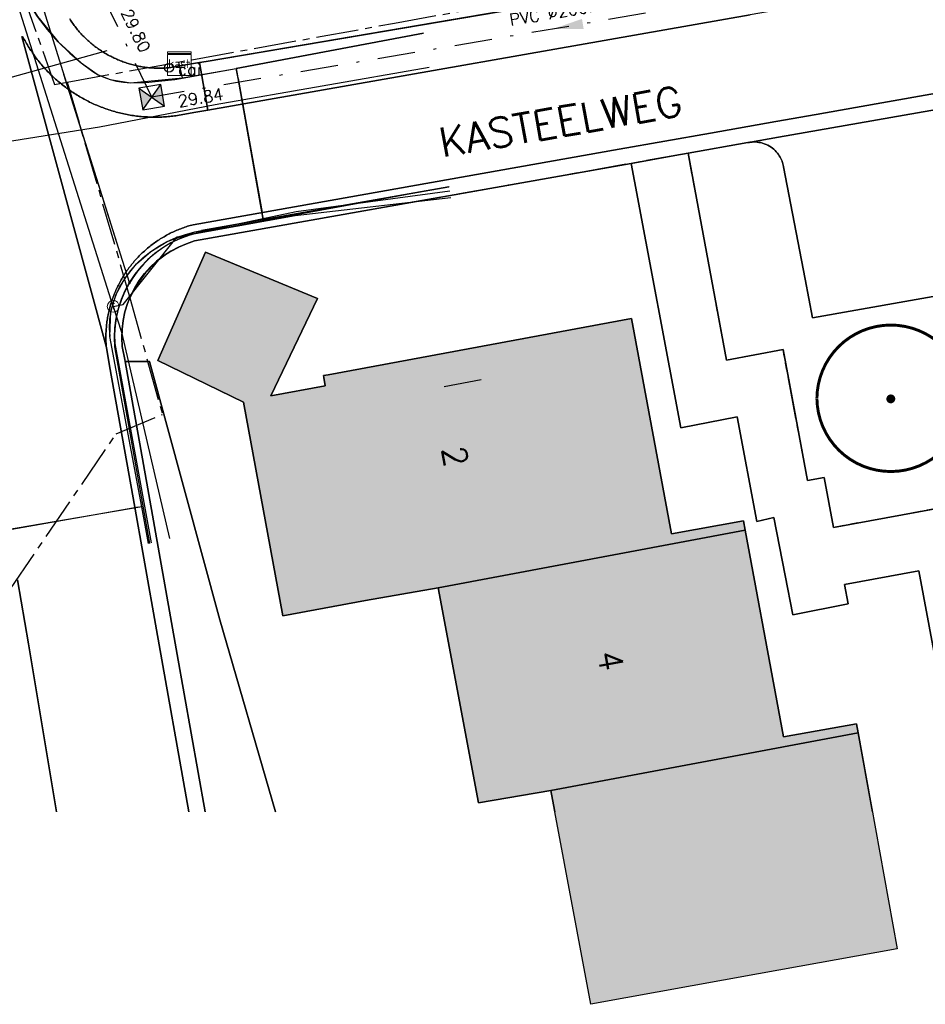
# Model space of a CAD drawing. Header units: metres. Extents: x 202952 to 203755, y 348959 to 349702.
# Tile 20 of 91: x 203226 to 203257, y 349273 to 349307. Entities that reach past the tile are written whole.
import ezdxf
from ezdxf.enums import TextEntityAlignment as Align

# ---------------------------------------------------------------- set-up
doc = ezdxf.new("R2010")
doc.units = ezdxf.units.M
doc.linetypes.add('1-200 CENTER', pattern=[4.28625, 2.8575, -0.47625, 0.47625, -0.47625])
doc.linetypes.add('1-200 DASHDOT', pattern=[2.54, 1.27, -0.635, 0, -0.635])
for name, color, linetype in [('bgt.onbegroeidterreindeel', 252, 'Continuous'), ('bgt.ondersteunendwegdeel', 252, 'Continuous'), ('PH-ALG-WERKGRENS', 3, '1-200 WERKGRENS'), ('PH-BEST-BEBOUWING', 1, 'Continuous'), ('PH-BEST-BEBOUWING-ARCERING', 254, 'Continuous'), ('PH-BEST-BEGROEIIING', 252, 'Continuous'), ('PH-BEST-CAIKAST', 6, 'Continuous'), ('PH-BEST-HUISNUMMER', 7, 'Continuous'), ('PH-BEST-KADASTRALE-GRENS', 240, '1-200 CENTER'), ('PH-BEST-KL-DATA_KPN', 12, '1-200 TELEFONIE-KPN'), ('PH-BEST-KL-DATA_ZIGGO BV', 12, '1-200 ZIGGO'), ('PH-BEST-KL-GAS_LAGEDRUK_ENEXIS', 12, '1-200 GASLEIDING LAGE DRUK'), ('PH-BEST-KL-LAAGSPANNING-ENEXIS', 12, '1-200 LAAGSPANNING'), ('PH-BEST-KL-WATER-WML', 12, '1-200 WML'), ('PH-BEST-PUT-HANDHAVEN', 84, 'Continuous'), ('PH-BEST-RIO-HANDHAVEN-GEMENGD', 44, '1-200 DASHDOT'), ('PH-BEST-RIO-TEKST', 8, 'Continuous'), ('PH-BEST-RIO-TEKST-VLOEIVLAK', 8, 'Continuous'), ('PH-BEST-STRAATNAAM-RIOLERING', 7, 'Continuous'), ('PH-BEST-WEGDEEL', 254, 'Continuous'), ('PH-INM-BOOM-HANDHAVEN', 96, 'Continuous')]:
    doc.layers.add(name, color=color, linetype=linetype)
doc.styles.add('NLCS-ISO', font='txt')
doc.styles.add('RDL_MAATVOERING', font='romans.shx')
doc.styles.add('ROMANS', font='romans.shx')
doc.linetypes.add('1-200 GASLEIDING LAGE DRUK', pattern='A,1.5,-0.6,["GAS LD",ROMANS,S=0.24,R=0,X=-0.5,Y=-0.12],-1', length=3.1)
doc.linetypes.add('1-200 LAAGSPANNING', pattern='A,1.5,-0.6,["LS",ROMANS,S=0.24,R=0,X=-0.45,Y=-0.12],-0.05', length=2.15)
doc.linetypes.add('1-200 TELEFONIE-KPN', pattern='A,1.5,-0.6,["KPN",ROMANS,S=0.24,R=0,X=-0.5,Y=-0.12],-0.3', length=2.4)
doc.linetypes.add('1-200 WERKGRENS', pattern='A,1.5,-0.6,["WERK",ROMANS,S=0.24,R=0,X=-0.5,Y=-0.12],-0.45', length=2.55)
doc.linetypes.add('1-200 WML', pattern='A,1.5,-0.6,["WML",ROMANS,S=0.24,R=0,X=-0.5,Y=-0.12],-0.3', length=2.4)
doc.linetypes.add('1-200 ZIGGO', pattern='A,1.5,-0.6,["ZIGGO",ROMANS,S=0.24,R=0,X=-0.5,Y=-0.12],-0.65', length=2.75)

# ---------------------------------------------------------------- blocks, each defined once
blk = doc.blocks.new('SKL-WTB_HULP_KAST-SO')
at = {"color": 0, "linetype": 'ByBlock', "lineweight": 18}
for points in [[(-2, 2), (2, 2), (2, 1.68), (-2, 1.68)], [(-2, 1.52), (2, 1.52), (2, -2), (-2, -2)]]:
    blk.add_lwpolyline(points, close=True, dxfattribs=at)
at = {"color": 0, "linetype": 'ByBlock', "lineweight": 18, "style": 'NLCS-ISO'}
blk.add_text('kast', height=1.5, dxfattribs=at).set_placement((0, 0), align=Align.MIDDLE_CENTER)
at = {"color": 0, "linetype": 'ByBlock', "lineweight": 18, "style": 'NLCS-ISO', "flags": 1}
for tag, p in [('TYPE', (2.5, 0)), ('LABEL', (2.5, -1.5)), ('OMSCHRIJVING', (2.5, -3))]:
    blk.add_attdef(tag, p, '', height=1, dxfattribs=at)
blk = doc.blocks.new('SKL-WTB_HULP_OVERIG-SO')
at = {"color": 0, "linetype": 'ByBlock', "lineweight": 18}
for points in [[(-0.14, 0.14), (0.14, -0.14)], [(0.14, 0.14), (-0.14, -0.14)]]:
    blk.add_lwpolyline(points, dxfattribs=at)
at = {"color": 0, "linetype": 'ByBlock', "lineweight": 18, "style": 'NLCS-ISO', "flags": 1}
for tag, p in [('TYPE', (1.5, 0)), ('LABEL', (1.5, -1.5)), ('OMSCHRIJVING', (1.5, -3))]:
    blk.add_attdef(tag, p, '', height=1, dxfattribs=at)
blk = doc.blocks.new('SKL-WTB_HULP_T STUK-SO')
at = {"color": 0, "linetype": 'ByBlock', "lineweight": 18}
blk.add_circle((0, 0), 1, dxfattribs=at)
at = {"color": 0, "linetype": 'ByBlock', "lineweight": -2, "style": 'NLCS-ISO'}
blk.add_text('T', height=1, dxfattribs=at).set_placement((0, 0), align=Align.MIDDLE_CENTER)
at = {"color": 0, "linetype": 'ByBlock', "lineweight": 18, "style": 'NLCS-ISO', "flags": 1}
for tag, p in [('TYPE', (1.5, 0)), ('LABEL', (1.5, -1.5)), ('OMSCHRIJVING', (1.5, -3))]:
    blk.add_attdef(tag, p, '', height=1, dxfattribs=at)
blk = doc.blocks.new('*U12')
h = blk.add_hatch(color=256)
h.paths.add_polyline_path([(0, 0), (-0.375, 0.375), (-0.375, -0.375)])
h.paths.add_polyline_path([(0.375, 0.375), (0, 0), (0.375, -0.375)])
for p, q in [((-0.375, -0.375), (0.375, 0.375)), ((-0.375, 0.375), (0.375, -0.375))]:
    blk.add_line(p, q)
blk.add_lwpolyline([(-0.375, -0.375), (0.375, -0.375), (0.375, 0.375), (-0.375, 0.375)], close=True)
blk = doc.blocks.new('Materialisatie')
blk.add_solid([(-1.04, 0.173), (-1.04, -0.173), (0, 0)])
at = {"style": 'ROMANS'}
blk.add_attdef('MATERIALISATIE', (-2.631, 0.657), '', height=0.4, dxfattribs=at)
blk = doc.blocks.new('CAI-kast')
blk.add_circle((0, 0), 0.15)
at = {"style": 'RDL_MAATVOERING'}
blk.add_text('cai', height=0.4, dxfattribs=at).set_placement((0.302, -0.254))
blk = doc.blocks.new('*U25')
at = {"const_width": 0.1}
blk.add_lwpolyline([(-2.5, 0.004, 0.990403), (2.5, 0.03, 0.990403), (-2.5, 0.018)], format="xyb", dxfattribs=at)
at = {"linetype": 'Continuous', "const_width": 0.15}
blk.add_lwpolyline([(-0.075, 0, 1), (0.075, 0, 1)], format="xyb", close=True, dxfattribs=at)

msp = doc.modelspace()

# ---------------------------------------------------------------- hatches: boundary and pattern name
at = {"layer": 'PH-BEST-BEBOUWING-ARCERING'}
for points in [[(203237.651, 349287.151), (203234.856, 349286.633), (203233.516, 349293.86), (203230.624, 349295.271), (203232.234, 349298.94), (203236.024, 349297.37), (203234.45, 349294.082), (203236.286, 349294.422), (203236.234, 349294.701), (203236.222, 349294.764), (203236.381, 349294.793), (203246.643, 349296.694), (203248.005, 349289.407), (203250.434, 349289.851), (203250.493, 349289.53), (203240.102, 349287.584)], [(203243.916, 349280.721), (203241.467, 349280.298), (203240.102, 349287.584), (203250.493, 349289.53), (203251.562, 349283.753), (203251.787, 349282.54), (203254.26, 349282.975), (203254.315, 349282.669)]]:
    msp.add_hatch(color=256, dxfattribs=at).paths.add_polyline_path(points, flags=17)
msp.add_hatch(color=256, dxfattribs=at).paths.add_polyline_path([(203254.315, 349282.669), (203243.916, 349280.721), (203245.268, 349273.479), (203250.942, 349274.506), (203255.64, 349275.357)])

# ---------------------------------------------------------------- linework, layer by layer
at = {"layer": 'bgt.onbegroeidterreindeel'}
for p, q in [((203248.895, 349308.236), (203232.262, 349305.403)), ((203227.665, 349306.802), (203227.64, 349306.84)), ((203227.69, 349306.764), (203227.665, 349306.802)), ((203227.715, 349306.727), (203227.69, 349306.764)), ((203227.741, 349306.69), (203227.715, 349306.727)), ((203227.767, 349306.653), (203227.741, 349306.69)), ((203227.794, 349306.617), (203227.767, 349306.653)), ((203227.821, 349306.581), (203227.794, 349306.617)), ((203227.849, 349306.545), (203227.821, 349306.581)), ((203227.877, 349306.51), (203227.849, 349306.545)), ((203227.906, 349306.475), (203227.877, 349306.51)), ((203227.935, 349306.44), (203227.906, 349306.475)), ((203227.965, 349306.406), (203227.935, 349306.44)), ((203227.995, 349306.372), (203227.965, 349306.406)), ((203228.025, 349306.338), (203227.995, 349306.372)), ((203228.056, 349306.305), (203228.025, 349306.338)), ((203228.087, 349306.272), (203228.056, 349306.305)), ((203228.119, 349306.24), (203228.087, 349306.272)), ((203228.151, 349306.208), (203228.119, 349306.24)), ((203228.183, 349306.177), (203228.151, 349306.208)), ((203228.216, 349306.146), (203228.183, 349306.177)), ((203228.249, 349306.115), (203228.216, 349306.146)), ((203228.283, 349306.084), (203228.249, 349306.115)), ((203228.317, 349306.054), (203228.283, 349306.084)), ((203228.351, 349306.025), (203228.317, 349306.054)), ((203228.386, 349305.996), (203228.351, 349306.025)), ((203228.421, 349305.968), (203228.386, 349305.996)), ((203228.457, 349305.94), (203228.421, 349305.968)), ((203228.493, 349305.912), (203228.457, 349305.94)), ((203228.529, 349305.885), (203228.493, 349305.912)), ((203228.565, 349305.858), (203228.529, 349305.885)), ((203228.602, 349305.831), (203228.565, 349305.858)), ((203228.639, 349305.805), (203228.602, 349305.831)), ((203228.677, 349305.78), (203228.639, 349305.805)), ((203228.715, 349305.755), (203228.677, 349305.78)), ((203228.753, 349305.731), (203228.715, 349305.755)), ((203228.791, 349305.707), (203228.753, 349305.731)), ((203228.83, 349305.684), (203228.791, 349305.707)), ((203228.869, 349305.661), (203228.83, 349305.684)), ((203228.908, 349305.638), (203228.869, 349305.661)), ((203228.947, 349305.616), (203228.908, 349305.638)), ((203228.987, 349305.595), (203228.947, 349305.616)), ((203229.027, 349305.574), (203228.987, 349305.595)), ((203229.067, 349305.554), (203229.027, 349305.574)), ((203229.108, 349305.534), (203229.067, 349305.554)), ((203229.149, 349305.514), (203229.108, 349305.534)), ((203229.19, 349305.495), (203229.149, 349305.514)), ((203229.231, 349305.476), (203229.19, 349305.495)), ((203229.273, 349305.458), (203229.231, 349305.476)), ((203229.315, 349305.441), (203229.273, 349305.458)), ((203229.357, 349305.424), (203229.315, 349305.441)), ((203229.399, 349305.408), (203229.357, 349305.424)), ((203229.441, 349305.392), (203229.399, 349305.408)), ((203229.484, 349305.377), (203229.441, 349305.392)), ((203229.527, 349305.362), (203229.484, 349305.377)), ((203229.57, 349305.348), (203229.527, 349305.362)), ((203229.613, 349305.334), (203229.57, 349305.348)), ((203229.656, 349305.321), (203229.613, 349305.334)), ((203229.7, 349305.309), (203229.656, 349305.321)), ((203232.03, 349305.363), (203231.561, 349305.283)), ((203232.262, 349305.403), (203232.03, 349305.363)), ((203229.743, 349305.297), (203229.7, 349305.309)), ((203229.787, 349305.285), (203229.743, 349305.297)), ((203229.831, 349305.274), (203229.787, 349305.285)), ((203229.875, 349305.263), (203229.831, 349305.274)), ((203229.919, 349305.253), (203229.875, 349305.263)), ((203229.963, 349305.244), (203229.919, 349305.253)), ((203230.008, 349305.235), (203229.963, 349305.244)), ((203230.052, 349305.227), (203230.008, 349305.235)), ((203230.097, 349305.219), (203230.052, 349305.227)), ((203230.141, 349305.212), (203230.097, 349305.219)), ((203230.186, 349305.206), (203230.141, 349305.212)), ((203230.231, 349305.2), (203230.186, 349305.206)), ((203230.276, 349305.195), (203230.231, 349305.2)), ((203230.321, 349305.19), (203230.276, 349305.195)), ((203230.366, 349305.186), (203230.321, 349305.19)), ((203230.412, 349305.182), (203230.366, 349305.186)), ((203230.457, 349305.179), (203230.412, 349305.182)), ((203230.502, 349305.176), (203230.457, 349305.179)), ((203230.547, 349305.174), (203230.502, 349305.176)), ((203230.592, 349305.173), (203230.547, 349305.174)), ((203230.637, 349305.172), (203230.592, 349305.173)), ((203230.683, 349305.172), (203230.637, 349305.172)), ((203230.728, 349305.172), (203230.683, 349305.172)), ((203230.773, 349305.173), (203230.728, 349305.172)), ((203230.819, 349305.175), (203230.773, 349305.173)), ((203230.864, 349305.177), (203230.819, 349305.175)), ((203230.909, 349305.18), (203230.864, 349305.177)), ((203230.954, 349305.183), (203230.909, 349305.18)), ((203230.999, 349305.186), (203230.954, 349305.183)), ((203231.561, 349305.283), (203230.999, 349305.186))]:
    msp.add_line(p, q, dxfattribs=at)
for points in [[(203234.606, 349280), (203232.721, 349286.493), (203230.344, 349295.246), (203229.512, 349295.246), (203229.5, 349295.311), (203229.42, 349295.755), (203229.404, 349296.048), (203229.414, 349296.342), (203229.45, 349296.633), (203229.51, 349296.92), (203229.596, 349297.201), (203229.706, 349297.473), (203229.839, 349297.735), (203229.994, 349297.984), (203230.17, 349298.219), (203230.367, 349298.437), (203230.581, 349298.637), (203230.812, 349298.818), (203231.058, 349298.978), (203231.317, 349299.116), (203231.587, 349299.231), (203231.866, 349299.322), (203244.017, 349301.483), (203246.64, 349301.95), (203246.752, 349301.35), (203248.315, 349292.992), (203250.225, 349293.37), (203250.893, 349289.829), (203251.464, 349289.957), (203251.847, 349287.999), (203252.109, 349286.662), (203253.978, 349287.041), (203253.858, 349287.696), (203256.375, 349288.155), (203257.888, 349280)], [(203254.799, 349280), (203254.315, 349282.669), (203254.26, 349282.975), (203251.787, 349282.54), (203251.562, 349283.753), (203250.493, 349289.53), (203250.434, 349289.851), (203248.005, 349289.407), (203246.643, 349296.694), (203236.381, 349294.793), (203236.222, 349294.764), (203236.234, 349294.701), (203236.286, 349294.422), (203234.45, 349294.082), (203236.024, 349297.37), (203232.234, 349298.94), (203230.624, 349295.271), (203233.516, 349293.86), (203234.856, 349286.633), (203237.651, 349287.151), (203240.102, 349287.584), (203241.467, 349280.298), (203243.916, 349280.721), (203244.051, 349280)]]:
    msp.add_lwpolyline(points, dxfattribs=at)
at = {"layer": 'bgt.ondersteunendwegdeel', "color": 9}
msp.add_lwpolyline([(203232.224, 349280), (203231.276, 349285.324), (203230.278, 349290.935), (203229.512, 349295.246), (203230.344, 349295.246), (203232.721, 349286.493), (203234.606, 349280)], dxfattribs=at)
at = {"layer": 'PH-ALG-WERKGRENS'}
msp.add_lwpolyline([(203220.181, 349303.345), (203228.908, 349305.77)], dxfattribs=at)
at = {"layer": 'PH-BEST-BEBOUWING'}
for points in [[(203237.651, 349287.151), (203234.856, 349286.633), (203233.516, 349293.86), (203230.624, 349295.271), (203232.234, 349298.94), (203236.024, 349297.37), (203234.45, 349294.082), (203236.286, 349294.422), (203236.234, 349294.701), (203236.222, 349294.764), (203236.381, 349294.793), (203246.643, 349296.694), (203248.005, 349289.407), (203250.434, 349289.851), (203250.493, 349289.53), (203240.102, 349287.584), (203237.651, 349287.151)], [(203243.916, 349280.721), (203241.467, 349280.298), (203240.102, 349287.584), (203250.493, 349289.53), (203251.562, 349283.753), (203251.787, 349282.54), (203254.26, 349282.975), (203254.315, 349282.669), (203243.916, 349280.721)], [(203254.315, 349282.669), (203255.64, 349275.357), (203250.942, 349274.506), (203245.268, 349273.479), (203243.916, 349280.721), (203254.315, 349282.669)]]:
    msp.add_lwpolyline(points, close=True, dxfattribs=at)
at = {"layer": 'PH-BEST-BEGROEIIING'}
msp.add_lwpolyline([(203262.269, 349291.233), (203253.487, 349289.625), (203253.17, 349291.311), (203252.604, 349291.208), (203252.206, 349293.342), (203251.777, 349295.643), (203249.863, 349295.284), (203248.567, 349302.292), (203248.567, 349302.292), (203250.588, 349302.652), (203250.602, 349302.655), (203250.615, 349302.658), (203250.629, 349302.66), (203250.643, 349302.662), (203250.656, 349302.664), (203250.67, 349302.666), (203250.728, 349302.672), (203250.787, 349302.675), (203250.845, 349302.674), (203250.903, 349302.67), (203250.961, 349302.662), (203251.019, 349302.651), (203251.081, 349302.635), (203251.142, 349302.616), (203251.201, 349302.592), (203251.259, 349302.565), (203251.314, 349302.534), (203251.368, 349302.5), (203251.416, 349302.465), (203251.461, 349302.428), (203251.504, 349302.388), (203251.545, 349302.346), (203251.583, 349302.301), (203251.618, 349302.254), (203251.647, 349302.21), (203251.674, 349302.165), (203251.699, 349302.119), (203251.721, 349302.071), (203251.74, 349302.023), (203251.757, 349301.973), (203251.764, 349301.949), (203251.771, 349301.925), (203251.777, 349301.901), (203251.782, 349301.877), (203251.787, 349301.852), (203251.791, 349301.828), (203252.521, 349298.028), (203252.772, 349296.718), (203259.212, 349297.855)], dxfattribs=at)
at = {"layer": 'PH-BEST-KADASTRALE-GRENS', "ltscale": 0.5}
for p, q in [((203227.556, 349304.7), (203229.68, 349297.399)), ((203248.567, 349302.293), (203231.866, 349299.322)), ((203229.68, 349297.399), (203230.779, 349293.45)), ((203229.215, 349292.789), (203230.779, 349293.45)), ((203225.634, 349287.542), (203229.215, 349292.789))]:
    msp.add_line(p, q, dxfattribs=at)
for points in [[(203220.283, 349333.773), (203226.019, 349307.767), (203227.129, 349304.623), (203227.556, 349304.7)], [(203227.556, 349304.7), (203238.626, 349306.697), (203249.36, 349308.647)], [(203267.304, 349295.85), (203267.719, 349293.788), (203262.017, 349292.73), (203262.269, 349291.233), (203253.487, 349289.625), (203253.17, 349291.311), (203252.604, 349291.208), (203251.777, 349295.643), (203249.863, 349295.284), (203248.567, 349302.293)], [(203231.866, 349299.322), (203231.396, 349299.149), (203230.956, 349298.909), (203230.556, 349298.607), (203230.206, 349298.249), (203229.911, 349297.843), (203229.68, 349297.399)]]:
    msp.add_lwpolyline(points, dxfattribs=at)
at = {"layer": 'PH-BEST-KL-DATA_KPN'}
for points in [[(203218.976, 349334.215), (203218.976, 349334.214), (203219.181, 349333.328), (203221.258, 349324.276), (203223.898, 349316.334), (203227.285, 349305.45), (203229.416, 349298.673), (203229.659, 349297.897)], [(203227.435, 349304.972), (203229.416, 349298.673)], [(203240.499, 349301.007), (203235.299, 349300.309), (203232.096, 349299.63), (203231.782, 349299.554), (203231.476, 349299.45), (203231.18, 349299.319), (203230.897, 349299.163), (203230.629, 349298.982), (203230.379, 349298.777), (203230.147, 349298.552), (203229.937, 349298.306), (203229.749, 349298.043), (203229.66, 349297.897)], [(203230.408, 349289.102), (203229.661, 349293.196), (203229.174, 349295.855), (203229.169, 349296.159), (203229.189, 349296.463), (203229.234, 349296.763), (203229.304, 349297.059), (203229.399, 349297.348), (203229.518, 349297.628), (203229.66, 349297.897)]]:
    msp.add_lwpolyline(points, dxfattribs=at)
at = {"layer": 'PH-BEST-KL-DATA_ZIGGO BV'}
for points in [[(203220.935, 349326.132), (203221.353, 349324.314), (203225.354, 349309.499), (203225.968, 349307.897), (203226.549, 349306.927), (203227.252, 349306.064), (203228.026, 349305.354), (203228.603, 349304.953), (203229.004, 349304.79), (203229.698, 349304.676), (203231.456, 349304.841)], [(203226.886, 349306.481), (203226.549, 349306.927), (203226.243, 349307.4), (203225.968, 349307.897), (203225.728, 349308.415), (203225.523, 349308.95), (203225.354, 349309.499)], [(203227.252, 349306.064), (203226.886, 349306.481)], [(203233.267, 349305.162), (203239.607, 349306.358)], [(203239.607, 349306.356), (203233.267, 349305.162)], [(203227.252, 349306.064), (203227.643, 349305.679)], [(203227.643, 349305.679), (203228.026, 349305.354), (203228.427, 349305.059), (203228.603, 349304.953), (203228.796, 349304.863), (203229.004, 349304.79), (203229.224, 349304.734), (203229.456, 349304.696), (203229.698, 349304.676), (203230.2, 349304.692), (203231.194, 349304.795), (203231.456, 349304.841)], [(203231.456, 349304.841), (203231.345, 349305.329)], [(203231.194, 349304.795), (203233.267, 349305.162)], [(203231.456, 349304.841), (203233.267, 349305.162)], [(203234.189, 349300.048), (203233.345, 349304.818), (203233.267, 349305.162)], [(203233.267, 349305.162), (203234.189, 349300.048)], [(203233.345, 349304.818), (203234.148, 349300.285)], [(203240.473, 349301.16), (203232.094, 349299.677)], [(203234.189, 349300.048), (203240.473, 349301.16)], [(203230.085, 349290.325), (203228.997, 349296.084), (203229.033, 349296.951), (203229.209, 349297.52), (203229.5, 349298.057), (203229.896, 349298.544), (203230.383, 349298.964), (203230.943, 349299.302), (203231.879, 349299.63), (203234.189, 349300.048)], [(203229.896, 349298.544), (203230.129, 349298.763), (203230.383, 349298.964), (203230.655, 349299.144), (203230.943, 349299.302), (203231.245, 349299.436), (203231.558, 349299.546), (203231.879, 349299.63), (203232.094, 349299.677), (203234.189, 349300.048)], [(203229.685, 349298.308), (203229.896, 349298.544)], [(203229.685, 349298.308), (203229.5, 349298.057), (203229.34, 349297.793), (203229.209, 349297.52), (203229.106, 349297.238), (203229.033, 349296.951), (203228.99, 349296.661), (203228.978, 349296.372), (203228.997, 349296.084)], [(203230.085, 349290.325), (203224.989, 349289.457), (203225.346, 349287.836)], [(203230.301, 349289.075), (203230.085, 349290.325)], [(203229.971, 349290.305), (203225.485, 349289.519)]]:
    msp.add_lwpolyline(points, dxfattribs=at)
at = {"layer": 'PH-BEST-KL-GAS_LAGEDRUK_ENEXIS'}
for points in [[(203229.112, 349297.107), (203220.574, 349324.127), (203219.277, 349332.005), (203220.497, 349335.175), (203233.863, 349337.764), (203264.486, 349344.065), (203267.958, 349344.413), (203274.678, 349345.793), (203283.657, 349347.585), (203292.827, 349349.495), (203298.468, 349350.454), (203305.786, 349352.019), (203311.585, 349353.716), (203318.148, 349354.475), (203326.27, 349356.174), (203333.975, 349357.71)], [(203229.112, 349297.107), (203229.447, 349297.169), (203231.278, 349299.459), (203235.265, 349300.18), (203240.534, 349300.798)], [(203229.112, 349297.107), (203229.387, 349296.235), (203231.014, 349289.254)]]:
    msp.add_lwpolyline(points, dxfattribs=at)
at = {"layer": 'PH-BEST-KL-LAAGSPANNING-ENEXIS'}
msp.add_lwpolyline([(203240.474, 349301.154), (203231.981, 349299.597), (203231.666, 349299.511), (203231.361, 349299.397), (203231.067, 349299.256), (203230.786, 349299.089), (203230.522, 349298.898), (203230.276, 349298.684), (203230.05, 349298.449), (203229.846, 349298.195), (203229.665, 349297.923), (203229.51, 349297.636), (203229.38, 349297.337), (203229.279, 349297.027), (203229.205, 349296.71), (203229.16, 349296.387), (203229.144, 349296.061), (203229.157, 349295.735), (203230.336, 349289.084)], dxfattribs=at)
at = {"layer": 'PH-BEST-KL-WATER-WML'}
for points in [[(203222.492, 349302.21), (203228.647, 349303.191), (203232.563, 349303.94), (203239.799, 349305.204)], [(203241.563, 349294.622), (203240.309, 349294.388)]]:
    msp.add_lwpolyline(points, dxfattribs=at)
at = {"layer": 'PH-BEST-RIO-HANDHAVEN-GEMENGD'}
for p, q in [((203230.416, 349304.192), (203220.841, 349324.071)), ((203257.536, 349308.8), (203230.416, 349304.192))]:
    msp.add_line(p, q, dxfattribs=at)
at = {"layer": 'PH-BEST-WEGDEEL'}
msp.add_lwpolyline([(203232.03, 349305.363), (203232.262, 349305.403), (203248.895, 349308.236), (203250.959, 349308.587), (203252.108, 349308.782), (203253.404, 349309.003), (203260.067, 349310.136), (203260.349, 349308.686), (203253.237, 349307.434), (203252.491, 349307.303), (203251.833, 349307.187), (203250.658, 349306.98), (203232.308, 349303.75), (203232.03, 349305.363)], close=True, dxfattribs=at)
for points in [[(203270.537, 349306.733), (203254.228, 349303.842), (203252.895, 349303.606), (203251.535, 349303.365), (203249.318, 349302.973), (203246.236, 349302.427), (203231.814, 349299.872), (203231.767, 349299.86), (203231.72, 349299.847), (203231.674, 349299.833), (203231.627, 349299.819), (203231.581, 349299.804), (203231.535, 349299.788), (203231.489, 349299.772), (203231.443, 349299.756), (203231.398, 349299.739), (203231.353, 349299.721), (203231.308, 349299.703), (203231.264, 349299.684), (203231.219, 349299.665), (203231.175, 349299.645), (203231.131, 349299.625), (203231.087, 349299.604), (203231.044, 349299.582), (203231.001, 349299.56), (203230.958, 349299.537), (203230.915, 349299.514), (203230.873, 349299.491), (203230.831, 349299.467), (203230.789, 349299.443), (203230.747, 349299.418), (203230.706, 349299.392), (203230.665, 349299.366), (203230.625, 349299.339), (203230.585, 349299.312), (203230.545, 349299.285), (203230.505, 349299.257), (203230.466, 349299.228), (203230.427, 349299.199), (203230.389, 349299.169), (203230.351, 349299.139), (203230.313, 349299.109), (203230.275, 349299.078), (203230.238, 349299.046), (203230.202, 349299.014), (203230.166, 349298.982), (203230.13, 349298.949), (203230.094, 349298.916), (203230.059, 349298.883), (203230.025, 349298.849), (203229.991, 349298.815), (203229.957, 349298.78), (203229.924, 349298.745), (203229.891, 349298.709), (203229.858, 349298.673), (203229.826, 349298.636), (203229.795, 349298.599), (203229.764, 349298.562), (203229.734, 349298.524), (203229.704, 349298.486), (203229.674, 349298.448), (203229.645, 349298.409), (203229.616, 349298.37), (203229.588, 349298.331), (203229.56, 349298.291), (203229.533, 349298.251), (203229.506, 349298.21), (203229.48, 349298.169), (203229.454, 349298.128), (203229.429, 349298.087), (203229.404, 349298.045), (203229.38, 349298.003), (203229.356, 349297.961), (203229.333, 349297.918), (203229.31, 349297.875), (203229.288, 349297.832), (203229.266, 349297.789), (203229.245, 349297.745), (203229.225, 349297.701), (203229.205, 349297.657), (203229.186, 349297.613), (203229.167, 349297.568), (203229.149, 349297.523), (203229.131, 349297.478), (203229.113, 349297.433), (203229.096, 349297.388), (203229.08, 349297.342), (203229.065, 349297.296), (203229.05, 349297.25), (203229.036, 349297.204), (203229.022, 349297.157), (203229.009, 349297.11), (203228.996, 349297.063), (203228.984, 349297.016), (203228.972, 349296.969), (203228.961, 349296.921), (203228.951, 349296.874), (203228.942, 349296.826), (203228.933, 349296.779), (203228.924, 349296.731), (203228.916, 349296.683), (203228.908, 349296.636), (203228.901, 349296.588), (203228.895, 349296.54), (203228.889, 349296.491), (203228.884, 349296.443), (203228.88, 349296.395), (203228.876, 349296.346), (203228.873, 349296.298), (203228.87, 349296.25), (203228.868, 349296.201), (203228.867, 349296.153), (203228.866, 349296.105), (203228.866, 349296.056), (203228.866, 349296.008), (203228.867, 349295.959), (203228.868, 349295.911), (203228.87, 349295.862), (203228.873, 349295.814), (203228.876, 349295.765), (203228.88, 349295.717), (203226.019, 349306.243)], [(203226.047, 349306.248), (203226.052, 349306.238), (203226.077, 349306.191), (203226.103, 349306.144), (203226.129, 349306.097), (203226.155, 349306.05), (203226.182, 349306.004), (203226.209, 349305.958), (203226.237, 349305.912), (203226.265, 349305.866), (203226.294, 349305.821), (203226.324, 349305.776), (203226.354, 349305.732), (203226.384, 349305.688), (203226.415, 349305.644), (203226.446, 349305.6), (203226.477, 349305.557), (203226.509, 349305.514), (203226.542, 349305.471), (203226.575, 349305.429), (203226.609, 349305.387), (203226.643, 349305.345), (203226.677, 349305.304), (203226.712, 349305.263), (203226.747, 349305.223), (203226.783, 349305.183), (203226.819, 349305.143), (203226.855, 349305.104), (203226.892, 349305.065), (203226.929, 349305.027), (203226.967, 349304.989), (203227.005, 349304.951), (203227.044, 349304.914), (203227.083, 349304.877), (203227.122, 349304.84), (203227.162, 349304.804), (203227.202, 349304.768), (203227.242, 349304.733), (203227.283, 349304.698), (203227.324, 349304.664), (203227.366, 349304.631), (203227.408, 349304.598), (203227.45, 349304.565), (203227.493, 349304.532), (203227.536, 349304.5), (203227.579, 349304.468), (203227.623, 349304.437), (203227.667, 349304.406), (203227.711, 349304.376), (203227.756, 349304.346), (203227.801, 349304.317), (203227.846, 349304.288), (203227.891, 349304.26), (203227.937, 349304.232), (203227.983, 349304.205), (203228.03, 349304.178), (203228.077, 349304.152), (203228.124, 349304.126), (203228.171, 349304.1), (203228.218, 349304.075), (203228.266, 349304.051), (203228.314, 349304.027), (203228.362, 349304.004), (203228.411, 349303.981), (203228.46, 349303.959), (203228.509, 349303.937), (203228.558, 349303.916), (203228.607, 349303.895), (203228.657, 349303.875), (203228.707, 349303.855), (203228.757, 349303.836), (203228.807, 349303.817), (203228.857, 349303.799), (203228.908, 349303.782), (203228.959, 349303.765), (203229.01, 349303.749), (203229.061, 349303.733), (203229.112, 349303.717), (203229.164, 349303.702), (203229.216, 349303.688), (203229.268, 349303.674), (203229.32, 349303.661), (203229.372, 349303.649), (203229.424, 349303.637), (203229.477, 349303.625), (203229.529, 349303.614), (203229.582, 349303.604), (203229.634, 349303.594), (203229.687, 349303.585), (203229.74, 349303.576), (203229.793, 349303.568), (203229.846, 349303.56), (203229.899, 349303.553), (203229.953, 349303.547), (203230.006, 349303.541), (203230.059, 349303.536), (203230.113, 349303.531), (203230.166, 349303.527), (203230.22, 349303.523), (203230.273, 349303.52), (203230.327, 349303.518), (203230.38, 349303.516), (203230.434, 349303.515), (203230.487, 349303.514), (203230.541, 349303.514), (203230.594, 349303.514), (203230.648, 349303.515), (203230.702, 349303.516), (203230.755, 349303.518), (203230.809, 349303.521), (203230.863, 349303.524), (203230.916, 349303.528), (203230.97, 349303.533), (203231.023, 349303.538), (203231.077, 349303.543), (203231.13, 349303.549), (203231.183, 349303.556), (203231.236, 349303.563), (203231.289, 349303.571), (203231.838, 349303.668), (203232.308, 349303.75), (203250.658, 349306.98)], [(203227.64, 349306.84), (203227.665, 349306.802), (203227.69, 349306.764), (203227.715, 349306.727), (203227.741, 349306.69), (203227.767, 349306.653), (203227.794, 349306.617), (203227.821, 349306.581), (203227.849, 349306.545), (203227.877, 349306.51), (203227.906, 349306.475), (203227.935, 349306.44), (203227.965, 349306.406), (203227.995, 349306.372), (203228.025, 349306.338), (203228.056, 349306.305), (203228.087, 349306.272), (203228.119, 349306.24), (203228.151, 349306.208), (203228.183, 349306.177), (203228.216, 349306.146), (203228.249, 349306.115), (203228.283, 349306.084), (203228.317, 349306.054), (203228.351, 349306.025), (203228.386, 349305.996), (203228.421, 349305.968), (203228.457, 349305.94), (203228.493, 349305.912), (203228.529, 349305.885), (203228.565, 349305.858), (203228.602, 349305.831), (203228.639, 349305.805), (203228.677, 349305.78), (203228.715, 349305.755), (203228.753, 349305.731), (203228.791, 349305.707), (203228.83, 349305.684), (203228.869, 349305.661), (203228.908, 349305.638), (203228.947, 349305.616), (203228.987, 349305.595), (203229.027, 349305.574), (203229.067, 349305.554), (203229.108, 349305.534), (203229.149, 349305.514), (203229.19, 349305.495), (203229.231, 349305.476), (203229.273, 349305.458), (203229.315, 349305.441), (203229.357, 349305.424), (203229.399, 349305.408), (203229.441, 349305.392), (203229.484, 349305.377), (203229.527, 349305.362), (203229.57, 349305.348), (203229.613, 349305.334), (203229.656, 349305.321), (203229.7, 349305.309), (203229.743, 349305.297), (203229.787, 349305.285), (203229.831, 349305.274), (203229.875, 349305.263), (203229.919, 349305.253), (203229.963, 349305.244), (203230.008, 349305.235), (203230.052, 349305.227), (203230.097, 349305.219), (203230.141, 349305.212), (203230.186, 349305.206), (203230.231, 349305.2), (203230.276, 349305.195), (203230.321, 349305.19), (203230.366, 349305.186), (203230.412, 349305.182), (203230.457, 349305.179), (203230.502, 349305.176), (203230.547, 349305.174), (203230.592, 349305.173), (203230.637, 349305.172), (203230.683, 349305.172), (203230.728, 349305.172), (203230.773, 349305.173), (203230.819, 349305.175), (203230.864, 349305.177), (203230.909, 349305.18), (203230.954, 349305.183), (203230.999, 349305.186), (203231.561, 349305.283), (203232.03, 349305.363), (203232.308, 349303.75), (203231.838, 349303.668), (203231.289, 349303.571), (203231.236, 349303.563), (203231.183, 349303.556), (203231.13, 349303.549), (203231.077, 349303.543), (203231.023, 349303.538), (203230.97, 349303.533), (203230.916, 349303.528), (203230.863, 349303.524), (203230.809, 349303.521), (203230.755, 349303.518), (203230.702, 349303.516), (203230.648, 349303.515), (203230.594, 349303.514), (203230.541, 349303.514), (203230.487, 349303.514), (203230.434, 349303.515), (203230.38, 349303.516), (203230.327, 349303.518), (203230.273, 349303.52), (203230.22, 349303.523), (203230.166, 349303.527), (203230.113, 349303.531), (203230.059, 349303.536), (203230.006, 349303.541), (203229.953, 349303.547), (203229.899, 349303.553), (203229.846, 349303.56), (203229.793, 349303.568), (203229.74, 349303.576), (203229.687, 349303.585), (203229.634, 349303.594), (203229.582, 349303.604), (203229.529, 349303.614), (203229.477, 349303.625), (203229.424, 349303.637), (203229.372, 349303.649), (203229.32, 349303.661), (203229.268, 349303.674), (203229.216, 349303.688), (203229.164, 349303.702), (203229.112, 349303.717), (203229.061, 349303.733), (203229.01, 349303.749), (203228.959, 349303.765), (203228.908, 349303.782), (203228.857, 349303.799), (203228.807, 349303.817), (203228.757, 349303.836), (203228.707, 349303.855), (203228.657, 349303.875), (203228.607, 349303.895), (203228.558, 349303.916), (203228.509, 349303.937), (203228.46, 349303.959), (203228.411, 349303.981), (203228.362, 349304.004), (203228.314, 349304.027), (203228.266, 349304.051), (203228.218, 349304.075), (203228.171, 349304.1), (203228.124, 349304.126), (203228.077, 349304.152), (203228.03, 349304.178), (203227.983, 349304.205), (203227.937, 349304.232), (203227.891, 349304.26), (203227.846, 349304.288), (203227.801, 349304.317), (203227.756, 349304.346), (203227.711, 349304.376), (203227.667, 349304.406), (203227.623, 349304.437), (203227.579, 349304.468), (203227.536, 349304.5), (203227.493, 349304.532), (203227.45, 349304.565), (203227.408, 349304.598), (203227.366, 349304.631), (203227.324, 349304.664), (203227.283, 349304.698), (203227.242, 349304.733), (203227.202, 349304.768), (203227.162, 349304.804), (203227.122, 349304.84), (203227.083, 349304.877), (203227.044, 349304.914), (203227.005, 349304.951), (203226.967, 349304.989), (203226.929, 349305.027), (203226.892, 349305.065), (203226.855, 349305.104), (203226.819, 349305.143), (203226.783, 349305.183), (203226.747, 349305.223), (203226.712, 349305.263), (203226.677, 349305.304), (203226.643, 349305.345), (203226.609, 349305.387), (203226.575, 349305.429), (203226.542, 349305.471), (203226.509, 349305.514), (203226.477, 349305.557), (203226.446, 349305.6), (203226.415, 349305.644), (203226.384, 349305.688), (203226.354, 349305.732), (203226.324, 349305.776), (203226.294, 349305.821), (203226.265, 349305.866), (203226.237, 349305.912), (203226.209, 349305.958), (203226.182, 349306.004), (203226.155, 349306.05), (203226.129, 349306.097), (203226.103, 349306.144), (203226.077, 349306.191), (203226.052, 349306.238), (203226.047, 349306.248)], [(203231.673, 349280), (203230.575, 349286.157), (203229.784, 349290.622), (203228.991, 349295.095), (203228.88, 349295.717), (203228.876, 349295.765), (203228.873, 349295.814), (203228.87, 349295.862), (203228.868, 349295.911), (203228.867, 349295.959), (203228.866, 349296.008), (203228.866, 349296.056), (203228.866, 349296.105), (203228.867, 349296.153), (203228.868, 349296.201), (203228.87, 349296.25), (203228.873, 349296.298), (203228.876, 349296.346), (203228.88, 349296.395), (203228.884, 349296.443), (203228.889, 349296.491), (203228.895, 349296.54), (203228.901, 349296.588), (203228.908, 349296.636), (203228.916, 349296.683), (203228.924, 349296.731), (203228.933, 349296.779), (203228.942, 349296.826), (203228.951, 349296.874), (203228.961, 349296.921), (203228.972, 349296.969), (203228.984, 349297.016), (203228.996, 349297.063), (203229.009, 349297.11), (203229.022, 349297.157), (203229.036, 349297.204), (203229.05, 349297.25), (203229.065, 349297.296), (203229.08, 349297.342), (203229.096, 349297.388), (203229.113, 349297.433), (203229.131, 349297.478), (203229.149, 349297.523), (203229.167, 349297.568), (203229.186, 349297.613), (203229.205, 349297.657), (203229.225, 349297.701), (203229.245, 349297.745), (203229.266, 349297.789), (203229.288, 349297.832), (203229.31, 349297.875), (203229.333, 349297.918), (203229.356, 349297.961), (203229.38, 349298.003), (203229.404, 349298.045), (203229.429, 349298.087), (203229.454, 349298.128), (203229.48, 349298.169), (203229.506, 349298.21), (203229.533, 349298.251), (203229.56, 349298.291), (203229.588, 349298.331), (203229.616, 349298.37), (203229.645, 349298.409), (203229.674, 349298.448), (203229.704, 349298.486), (203229.734, 349298.524), (203229.764, 349298.562), (203229.795, 349298.599), (203229.826, 349298.636), (203229.858, 349298.673), (203229.891, 349298.709), (203229.924, 349298.745), (203229.957, 349298.78), (203229.991, 349298.815), (203230.025, 349298.849), (203230.059, 349298.883), (203230.094, 349298.916), (203230.13, 349298.949), (203230.166, 349298.982), (203230.202, 349299.014), (203230.238, 349299.046), (203230.275, 349299.078), (203230.313, 349299.109), (203230.351, 349299.139), (203230.389, 349299.169), (203230.427, 349299.199), (203230.466, 349299.228), (203230.505, 349299.257), (203230.545, 349299.285), (203230.585, 349299.312), (203230.625, 349299.339), (203230.665, 349299.366), (203230.706, 349299.392), (203230.747, 349299.418), (203230.789, 349299.443), (203230.831, 349299.467), (203230.873, 349299.491), (203230.915, 349299.514), (203230.958, 349299.537), (203231.001, 349299.56), (203231.044, 349299.582), (203231.087, 349299.604), (203231.131, 349299.625), (203231.175, 349299.645), (203231.219, 349299.665), (203231.264, 349299.684), (203231.308, 349299.703), (203231.353, 349299.721), (203231.398, 349299.739), (203231.443, 349299.756), (203231.489, 349299.772), (203231.535, 349299.788), (203231.581, 349299.804), (203231.627, 349299.819), (203231.674, 349299.833), (203231.72, 349299.847), (203231.767, 349299.86), (203231.814, 349299.872), (203246.236, 349302.427), (203249.318, 349302.973), (203251.535, 349303.365), (203252.895, 349303.606), (203254.228, 349303.842), (203270.537, 349306.733)], [(203271.6, 349306.334), (203251.62, 349302.833), (203250.67, 349302.666), (203250.656, 349302.664), (203250.643, 349302.662), (203250.629, 349302.66), (203250.615, 349302.658), (203250.602, 349302.655), (203250.588, 349302.652), (203248.567, 349302.292), (203248.116, 349302.212), (203246.64, 349301.95), (203244.017, 349301.483), (203231.866, 349299.322), (203231.587, 349299.231), (203231.317, 349299.116), (203231.058, 349298.978), (203230.812, 349298.818), (203230.581, 349298.637), (203230.367, 349298.437), (203230.17, 349298.219), (203229.994, 349297.984), (203229.839, 349297.735), (203229.706, 349297.473), (203229.596, 349297.201), (203229.51, 349296.92), (203229.45, 349296.633), (203229.414, 349296.342), (203229.404, 349296.048), (203229.42, 349295.755), (203229.5, 349295.311), (203229.512, 349295.246), (203230.278, 349290.935), (203231.276, 349285.324), (203232.224, 349280)], [(203259.212, 349297.855), (203252.772, 349296.718), (203252.521, 349298.028), (203251.791, 349301.828), (203251.787, 349301.852), (203251.782, 349301.877), (203251.777, 349301.901), (203251.771, 349301.925), (203251.764, 349301.949), (203251.757, 349301.973), (203251.74, 349302.023), (203251.721, 349302.071), (203251.699, 349302.119), (203251.674, 349302.165), (203251.647, 349302.21), (203251.618, 349302.254), (203251.583, 349302.301), (203251.545, 349302.346), (203251.504, 349302.388), (203251.461, 349302.428), (203251.416, 349302.465), (203251.368, 349302.5), (203251.314, 349302.534), (203251.259, 349302.565), (203251.201, 349302.592), (203251.142, 349302.616), (203251.081, 349302.635), (203251.019, 349302.651), (203250.961, 349302.662), (203250.903, 349302.67), (203250.845, 349302.674), (203250.787, 349302.675), (203250.728, 349302.672), (203250.67, 349302.666), (203251.62, 349302.833), (203271.6, 349306.334)], [(203226.019, 349306.243), (203228.88, 349295.717), (203228.991, 349295.095), (203229.784, 349290.622), (203230.575, 349286.157), (203231.673, 349280)], [(203257.888, 349280), (203256.375, 349288.155), (203253.858, 349287.696), (203253.978, 349287.041), (203252.109, 349286.662), (203251.847, 349287.999), (203251.464, 349289.957), (203250.893, 349289.829), (203250.225, 349293.37), (203248.315, 349292.992), (203246.752, 349301.35), (203246.64, 349301.95), (203248.116, 349302.212), (203248.567, 349302.292), (203249.863, 349295.284), (203251.777, 349295.643), (203252.206, 349293.342), (203252.604, 349291.208), (203253.17, 349291.311), (203253.487, 349289.625), (203262.269, 349291.233)], [(203227.194, 349280), (203226.242, 349285.684), (203225.878, 349287.849)], [(203225.878, 349287.849), (203226.242, 349285.684), (203227.194, 349280)]]:
    msp.add_lwpolyline(points, dxfattribs=at)

# ---------------------------------------------------------------- block references
at = {"layer": 'PH-BEST-CAIKAST', "color": 9}
msp.add_blockref('CAI-kast', (203230.999, 349305.186), dxfattribs=at)
at = {"layer": 'PH-BEST-KL-DATA_KPN', "xscale": 0.2, "yscale": 0.2, "zscale": 0.2}
for p in [(203229.659, 349297.897), (203229.66, 349297.897)]:
    msp.add_blockref('SKL-WTB_HULP_OVERIG-SO', p, dxfattribs=at)
at = {"layer": 'PH-BEST-KL-DATA_ZIGGO BV', "xscale": 0.2, "yscale": 0.2, "zscale": 0.2}
msp.add_blockref('SKL-WTB_HULP_KAST-SO', (203231.345, 349305.329), dxfattribs=at)
at = {"layer": 'PH-BEST-KL-GAS_LAGEDRUK_ENEXIS', "xscale": 0.2, "yscale": 0.2, "zscale": 0.2}
msp.add_blockref('SKL-WTB_HULP_T STUK-SO', (203229.112, 349297.107), dxfattribs=at)
at = {"layer": 'PH-BEST-PUT-HANDHAVEN', "rotation": 9.643117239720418}
msp.add_blockref('*U12', (203230.416, 349304.192), dxfattribs=at)
at = {"layer": 'PH-BEST-RIO-TEKST'}
ref = msp.add_blockref('Materialisatie', (203243.976, 349306.496), dxfattribs=dict(at, rotation=189.6431172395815))
ref.add_attrib('MATERIALISATIE', 'PVC %%c200mm ', (203242.558, 349306.606), dxfattribs={"layer": '0', "height": 0.4, "rotation": 9.6431, "style": 'ROMANS'})
at = {"layer": 'PH-INM-BOOM-HANDHAVEN'}
msp.add_blockref('*U25', (203255.421, 349293.976), dxfattribs=at)

# ---------------------------------------------------------------- texts
at = {"layer": 'PH-BEST-HUISNUMMER', "style": 'ROMANS'}
for s, rotation, p in [('2', 280.6, (203240.684, 349292.031)), ('4', 280.5, (203245.938, 349285.116))]:
    msp.add_text(s, height=0.8, rotation=rotation, dxfattribs=at).set_placement(p, align=Align.MIDDLE_CENTER)
at = {"layer": 'PH-BEST-RIO-TEKST-VLOEIVLAK', "style": 'ROMANS'}
for s, rotation, p in [('29.80', 295.7183, (203229.362, 349307.054)), ('29.84', 9.6431, (203231.341, 349303.849))]:
    msp.add_text(s, height=0.4, rotation=rotation, dxfattribs=at).set_placement(p)
at = {"layer": 'PH-BEST-STRAATNAAM-RIOLERING', "style": 'ROMANS'}
msp.add_text('KASTEELWEG', height=1, rotation=10, dxfattribs=at).set_placement((203244.247, 349303.362), align=Align.MIDDLE_CENTER)

doc.saveas('drawing.dxf')
